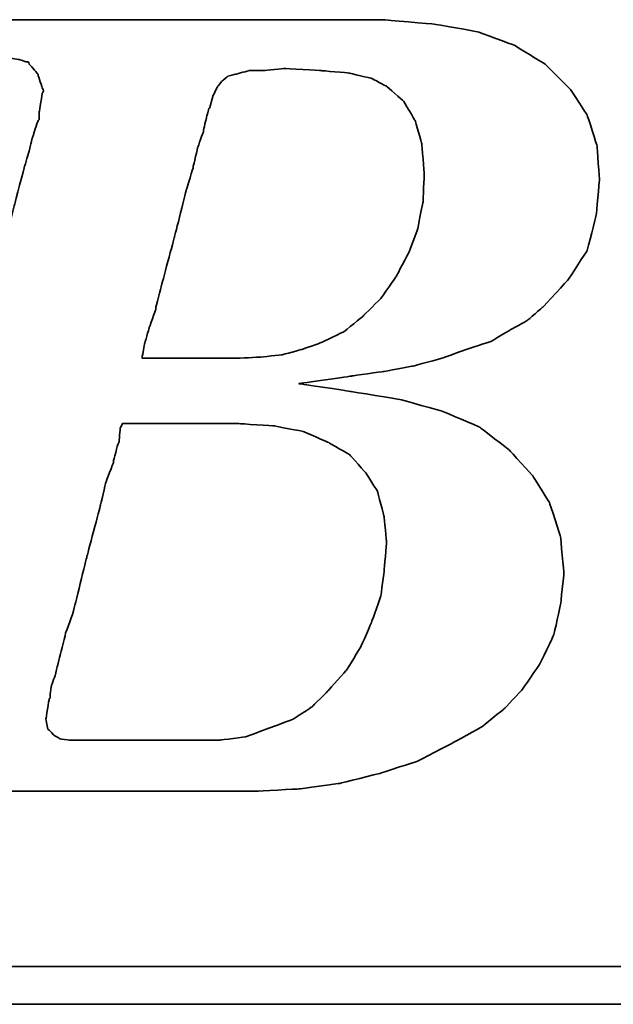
# Model space of a CAD drawing. Header units: inches. Extents: x 5 to 239, y 21 to 140.
# Tile 30 of 47: x 156.21 to 157.85, y 96.85 to 99.57. Entities that reach past the tile are written whole.
import ezdxf

# ---------------------------------------------------------------- set-up
doc = ezdxf.new("R2010")
doc.units = ezdxf.units.IN
doc.layers.add('DIM', color=4, linetype='Continuous')
doc.layers.add('layer 1', color=7, linetype='Continuous')

# ---------------------------------------------------------------- blocks, each defined once
blk = doc.blocks.new('TBI MOTION logo(完整正式版)')
at = {"layer": 'layer 1', "color": 22, "lineweight": 35}
for points, knots in [([(-64.65375, -6.86375), (-64.65375, -6.86375), (-64.84375, -7.29625), (-64.84375, -7.29625), (-64.84375, -7.29625), (-64.84375, -7.29625), (-64.86875, -7.34375), (-64.86875, -7.34375), (-64.86875, -7.34375), (-64.86875, -7.34375), (-64.86875, -7.36875), (-64.86875, -7.36875), (-64.86875, -7.36875), (-64.86875, -7.36875), (-65.15375, -7.65375), (-65.15375, -7.65375), (-65.15375, -7.65375), (-65.15375, -7.65375), (-65.17875, -7.65375), (-65.17875, -7.65375), (-65.17875, -7.65375), (-65.17875, -7.65375), (-65.20375, -7.67875), (-65.20375, -7.67875), (-65.20375, -7.67875), (-65.20375, -7.67875), (-65.58875, -7.87125), (-65.58875, -7.87125), (-65.58875, -7.87125), (-65.58875, -7.87125), (-65.63375, -7.87125), (-65.63375, -7.87125), (-65.63375, -7.87125), (-65.63375, -7.87125), (-65.65875, -7.89375), (-65.65875, -7.89375), (-65.65875, -7.89375), (-65.65875, -7.89375), (-66.09375, -7.94375), (-66.09375, -7.94375), (-66.09375, -7.94375), (-66.09375, -7.94375), (-66.11375, -7.94375), (-66.11375, -7.94375), (-66.11375, -7.94375), (-66.11375, -7.94375), (-66.16375, -7.94375), (-66.16375, -7.94375), (-66.16375, -7.94375), (-66.16375, -7.94375), (-66.30875, -7.94375), (-66.30875, -7.94375), (-66.30875, -7.94375), (-66.30875, -7.94375), (-66.69375, -7.94375), (-66.69375, -7.94375), (-66.69375, -7.94375), (-66.69375, -7.94375), (-67.07375, -7.94375), (-67.07375, -7.94375), (-67.07375, -7.94375), (-67.07375, -7.94375), (-67.12375, -7.94375), (-67.12375, -7.94375), (-67.12375, -7.94375), (-67.12375, -7.94375), (-67.12375, -7.96625), (-67.12375, -7.96625), (-67.12375, -7.96625), (-67.12375, -7.96625), (-67.14875, -7.99125), (-67.14875, -7.99125), (-67.14875, -7.99125), (-67.14875, -7.99125), (-67.24375, -8.34875), (-67.24375, -8.34875), (-67.24375, -8.34875), (-67.24375, -8.34875), (-67.31375, -8.68625), (-67.31375, -8.68625), (-67.31375, -8.68625), (-67.31375, -8.68625), (-67.26875, -8.68625), (-67.26875, -8.68625), (-67.26875, -8.68625), (-67.26875, -8.68625), (-67.07375, -8.68625), (-67.07375, -8.68625), (-67.07375, -8.68625), (-67.07375, -8.68625), (-66.54875, -8.68625), (-66.54875, -8.68625), (-66.54875, -8.68625), (-66.54875, -8.68625), (-65.82625, -8.68625), (-65.82625, -8.68625), (-65.82625, -8.68625), (-65.82625, -8.68625), (-65.01375, -8.68625), (-65.01375, -8.68625), (-65.01375, -8.68625), (-65.01375, -8.68625), (-64.05375, -8.68625), (-64.05375, -8.68625), (-64.05375, -8.68625), (-64.05375, -8.68625), (-62.08375, -8.68625), (-62.08375, -8.68625), (-62.08375, -8.68625), (-62.08375, -8.68625), (-60.06875, -8.68625), (-60.06875, -8.68625), (-60.06875, -8.68625), (-60.06875, -8.68625), (-59.10875, -8.68625), (-59.10875, -8.68625), (-59.10875, -8.68625), (-59.10875, -8.68625), (-58.29375, -8.68625), (-58.29375, -8.68625), (-58.29375, -8.68625), (-58.29375, -8.68625), (-57.57375, -8.68625), (-57.57375, -8.68625), (-57.57375, -8.68625), (-57.57375, -8.68625), (-57.04875, -8.68625), (-57.04875, -8.68625), (-57.04875, -8.68625), (-57.04875, -8.68625), (-56.85375, -8.68625), (-56.85375, -8.68625), (-56.85375, -8.68625), (-56.85375, -8.68625), (-56.70875, -8.68625), (-56.70875, -8.68625), (-56.70875, -8.68625), (-56.70875, -8.68625), (-56.61375, -8.68625), (-56.61375, -8.68625), (-56.61375, -8.68625), (-56.61375, -8.68625), (-56.56875, -8.68625), (-56.56875, -8.68625), (-56.56875, -8.68625), (-56.56875, -8.68625), (-55.65375, -8.63875), (-55.65375, -8.63875), (-55.65375, -8.63875), (-55.65375, -8.63875), (-54.76875, -8.51875), (-54.76875, -8.51875), (-54.76875, -8.51875), (-54.76875, -8.51875), (-53.90375, -8.30375), (-53.90375, -8.30375), (-53.90375, -8.30375), (-53.90375, -8.30375), (-53.08875, -8.03875), (-53.08875, -8.03875), (-53.08875, -8.03875), (-53.08875, -8.03875), (-52.34375, -7.65375), (-52.34375, -7.65375), (-52.34375, -7.65375), (-52.34375, -7.65375), (-51.69875, -7.29625), (-51.69875, -7.29625), (-51.69875, -7.29625), (-51.69875, -7.29625), (-51.21875, -6.91125), (-51.21875, -6.91125), (-51.21875, -6.91125), (-51.21875, -6.91125), (-50.83375, -6.50375), (-50.83375, -6.50375), (-50.83375, -6.50375), (-50.83375, -6.50375), (-50.44875, -5.94875), (-50.44875, -5.94875), (-50.44875, -5.94875), (-50.44875, -5.94875), (-50.13875, -5.30375), (-50.13875, -5.30375), (-50.13875, -5.30375), (-50.13875, -5.30375), (-49.99375, -4.65375), (-49.99375, -4.65375), (-49.99375, -4.65375), (-49.99375, -4.65375), (-49.92375, -3.98375), (-49.92375, -3.98375), (-49.92375, -3.98375), (-49.92375, -3.98375), (-49.99375, -3.19374), (-49.99375, -3.19374), (-49.99375, -3.19374), (-49.99375, -3.19374), (-50.23374, -2.44874), (-50.23374, -2.44874), (-50.23374, -2.44874), (-50.23374, -2.44874), (-50.59375, -1.87374), (-50.59375, -1.87374), (-50.59375, -1.87374), (-50.59375, -1.87374), (-51.09875, -1.31874), (-51.09875, -1.31874), (-51.09875, -1.31874), (-51.09875, -1.31874), (-51.74375, -0.81875), (-51.74375, -0.81875), (-51.74375, -0.81875), (-51.74375, -0.81875), (-52.53875, -0.48125), (-52.53875, -0.48125), (-52.53875, -0.48125), (-52.53875, -0.48125), (-53.47375, -0.21875), (-53.47375, -0.21875), (-53.47375, -0.21875), (-53.47375, -0.21875), (-54.52875, -0.04874), (-54.52875, -0.04874), (-54.52875, -0.04874), (-54.52875, -0.04874), (-55.65375, 0.12125), (-55.65375, 0.12125), (-55.65375, 0.12125), (-55.65375, 0.12125), (-54.50375, 0.28624), (-54.50375, 0.28624), (-54.50375, 0.28624), (-54.50375, 0.28624), (-53.83375, 0.38124), (-53.83375, 0.38124), (-53.83375, 0.38124), (-53.83375, 0.38124), (-53.18375, 0.50125), (-53.18375, 0.50125), (-53.18375, 0.50125), (-53.18375, 0.50125), (-52.55875, 0.66874), (-52.55875, 0.66874), (-52.55875, 0.66874), (-52.55875, 0.66874), (-52.03375, 0.86124), (-52.03375, 0.86124), (-52.03375, 0.86124), (-52.03375, 0.86124), (-51.50374, 1.03124), (-51.50374, 1.03124), (-51.50374, 1.03124), (-51.50374, 1.03124), (-51.09875, 1.27125), (-51.09875, 1.27125), (-51.09875, 1.27125), (-51.09875, 1.27125), (-50.71375, 1.48624), (-50.71375, 1.48624), (-50.71375, 1.48624), (-50.71375, 1.48624), (-50.37625, 1.77625), (-50.37625, 1.77625), (-50.37625, 1.77625), (-50.37625, 1.77625), (-49.82375, 2.37625), (-49.82375, 2.37625), (-49.82375, 2.37625), (-49.82375, 2.37625), (-49.41875, 2.99625), (-49.41875, 2.99625), (-49.41875, 2.99625), (-49.41875, 2.99625), (-49.22375, 3.76625), (-49.22375, 3.76625), (-49.22375, 3.76625), (-49.22375, 3.76625), (-49.15375, 4.50874), (-49.15375, 4.50874), (-49.15375, 4.50874), (-49.15375, 4.50874), (-49.20375, 5.25125), (-49.20375, 5.25125), (-49.20375, 5.25125), (-49.20375, 5.25125), (-49.41875, 5.92625), (-49.41875, 5.92625), (-49.41875, 5.92625), (-49.41875, 5.92625), (-49.77875, 6.47625), (-49.77875, 6.47625), (-49.77875, 6.47625), (-49.77875, 6.47625), (-50.33125, 7.02624), (-50.33125, 7.02624), (-50.33125, 7.02624), (-50.33125, 7.02624), (-51.00125, 7.43625), (-51.00125, 7.43625), (-51.00125, 7.43625), (-51.00125, 7.43625), (-51.79375, 7.72625), (-51.79375, 7.72625), (-51.79375, 7.72625), (-51.79375, 7.72625), (-52.72875, 7.89124), (-52.72875, 7.89124), (-52.72875, 7.89124), (-52.72875, 7.89124), (-53.83375, 7.98625), (-53.83375, 7.98625), (-53.83375, 7.98625), (-53.83375, 7.98625), (-53.92875, 7.98625), (-53.92875, 7.98625), (-53.92875, 7.98625), (-53.92875, 7.98625), (-54.26375, 7.98625), (-54.26375, 7.98625), (-54.26375, 7.98625), (-54.26375, 7.98625), (-54.74375, 7.98625), (-54.74375, 7.98625), (-54.74375, 7.98625), (-54.74375, 7.98625), (-55.36875, 7.98625), (-55.36875, 7.98625), (-55.36875, 7.98625), (-55.36875, 7.98625), (-56.13375, 7.98625), (-56.13375, 7.98625), (-56.13375, 7.98625), (-56.13375, 7.98625), (-56.94875, 7.98625), (-56.94875, 7.98625), (-56.94875, 7.98625), (-56.94875, 7.98625), (-58.77625, 7.98625), (-58.77625, 7.98625), (-58.77625, 7.98625), (-58.77625, 7.98625), (-60.59875, 7.98625), (-60.59875, 7.98625), (-60.59875, 7.98625), (-60.59875, 7.98625), (-61.41375, 7.98625), (-61.41375, 7.98625), (-61.41375, 7.98625), (-61.41375, 7.98625), (-62.17875, 7.98625), (-62.17875, 7.98625), (-62.17875, 7.98625), (-62.17875, 7.98625), (-62.80375, 7.98625), (-62.80375, 7.98625), (-62.80375, 7.98625), (-62.80375, 7.98625), (-63.30625, 7.98625), (-63.30625, 7.98625), (-63.30625, 7.98625), (-63.30625, 7.98625), (-63.57375, 7.98625), (-63.57375, 7.98625), (-63.57375, 7.98625), (-63.57375, 7.98625), (-63.57375, 7.96375), (-63.57375, 7.96375), (-63.57375, 7.96375), (-63.57375, 7.96375), (-63.59875, 7.94125), (-63.59875, 7.94125), (-63.59875, 7.94125), (-63.59875, 7.94125), (-63.69375, 7.55625), (-63.69375, 7.55625), (-63.69375, 7.55625), (-63.69375, 7.55625), (-63.76375, 7.24624), (-63.76375, 7.24624), (-63.76375, 7.24624), (-63.76375, 7.24624), (-63.23875, 7.24624), (-63.23875, 7.24624), (-63.23875, 7.24624), (-63.23875, 7.24624), (-62.75875, 7.24624), (-62.75875, 7.24624), (-62.75875, 7.24624), (-62.75875, 7.24624), (-62.61125, 7.24624), (-62.61125, 7.24624), (-62.61125, 7.24624), (-62.61125, 7.24624), (-62.56625, 7.24624), (-62.56625, 7.24624), (-62.56625, 7.24624), (-62.56625, 7.24624), (-62.22875, 7.24624), (-62.22875, 7.24624), (-62.22875, 7.24624), (-62.22875, 7.24624), (-62.20375, 7.24624), (-62.20375, 7.24624), (-62.20375, 7.24624), (-62.20375, 7.24624), (-62.17875, 7.21875), (-62.17875, 7.21875), (-62.17875, 7.21875), (-62.17875, 7.21875), (-61.96375, 7.17125), (-61.96375, 7.17125), (-61.96375, 7.17125), (-61.96375, 7.17125), (-61.72375, 7.12624), (-61.72375, 7.12624), (-61.72375, 7.12624), (-61.72375, 7.12624), (-61.70375, 7.12624), (-61.70375, 7.12624), (-61.70375, 7.12624), (-61.70375, 7.12624), (-61.55875, 7.07624), (-61.55875, 7.07624), (-61.55875, 7.07624), (-61.55875, 7.07624), (-61.50875, 7.07624), (-61.50875, 7.07624), (-61.50875, 7.07624), (-61.50875, 7.07624), (-61.48375, 7.02624), (-61.48375, 7.02624), (-61.48375, 7.02624), (-61.48375, 7.02624), (-61.31875, 6.83375), (-61.31875, 6.83375), (-61.31875, 6.83375), (-61.31875, 6.83375), (-61.29375, 6.81125), (-61.29375, 6.81125), (-61.29375, 6.81125), (-61.29375, 6.81125), (-61.29375, 6.78625), (-61.29375, 6.78625), (-61.29375, 6.78625), (-61.29375, 6.78625), (-61.19875, 6.50124), (-61.19875, 6.50124), (-61.19875, 6.50124), (-61.19875, 6.50124), (-61.17375, 6.45124), (-61.17375, 6.45124), (-61.17375, 6.45124), (-61.17375, 6.45124), (-61.19875, 6.40625), (-61.19875, 6.40625), (-61.19875, 6.40625), (-61.19875, 6.40625), (-61.26875, 5.99624), (-61.26875, 5.99624), (-61.26875, 5.99624), (-61.26875, 5.99624), (-61.26875, 5.85125), (-61.26875, 5.85125), (-61.26875, 5.85125), (-61.26875, 5.85125), (-61.26875, 5.82625), (-61.26875, 5.82625), (-61.26875, 5.82625), (-61.26875, 5.82625), (-61.29375, 5.80625), (-61.29375, 5.80625), (-61.29375, 5.80625), (-61.29375, 5.80625), (-61.34125, 5.66125), (-61.34125, 5.66125), (-61.34125, 5.66125), (-61.34125, 5.66125), (-61.41375, 5.44625), (-61.41375, 5.44625), (-61.41375, 5.44625), (-61.41375, 5.44625), (-61.48375, 5.15625), (-61.48375, 5.15625), (-61.48375, 5.15625), (-61.48375, 5.15625), (-61.58375, 4.82124), (-61.58375, 4.82124), (-61.58375, 4.82124), (-61.58375, 4.82124), (-61.79875, 4.00375), (-61.79875, 4.00375), (-61.79875, 4.00375), (-61.79875, 4.00375), (-62.05875, 2.99625), (-62.05875, 2.99625), (-62.05875, 2.99625), (-62.05875, 2.99625), (-62.34875, 1.91625), (-62.34875, 1.91625), (-62.34875, 1.91625), (-62.34875, 1.91625), (-62.97375, -0.41124), (-62.97375, -0.41124), (-62.97375, -0.41124), (-62.97375, -0.41124), (-63.59875, -2.75875), (-63.59875, -2.75875), (-63.59875, -2.75875), (-63.59875, -2.75875), (-63.88375, -3.86374), (-63.88375, -3.86374), (-63.88375, -3.86374), (-63.88375, -3.86374), (-64.14875, -4.82374), (-64.14875, -4.82374), (-64.14875, -4.82374), (-64.14875, -4.82374), (-64.36375, -5.64125), (-64.36375, -5.64125), (-64.36375, -5.64125), (-64.36375, -5.64125), (-64.43625, -5.97625), (-64.43625, -5.97625), (-64.43625, -5.97625), (-64.43625, -5.97625), (-64.50875, -6.28625), (-64.50875, -6.28625), (-64.50875, -6.28625), (-64.50875, -6.28625), (-64.50875, -6.30875), (-64.50875, -6.30875), (-64.50875, -6.30875), (-64.50875, -6.30875), (-64.57875, -6.50375), (-64.57875, -6.50375), (-64.57875, -6.50375), (-64.57875, -6.50375), (-64.62875, -6.69625), (-64.62875, -6.69625), (-64.62875, -6.69625), (-64.62875, -6.69625), (-64.62875, -6.76875), (-64.62875, -6.76875), (-64.62875, -6.76875), (-64.62875, -6.76875), (-64.62875, -6.81375), (-64.62875, -6.81375), (-64.62875, -6.81375), (-64.62875, -6.81375), (-64.62875, -6.83875), (-64.62875, -6.83875), (-64.62875, -6.83875), (-64.62875, -6.83875), (-64.65375, -6.86375), (-64.65375, -6.86375)], [0, 0, 0, 0, 0.00719424, 0.00719424, 0.00719424, 0.00719425, 0.01438849, 0.01438849, 0.01438849, 0.0143885, 0.02158273, 0.02158273, 0.02158273, 0.02158274, 0.02877698, 0.02877698, 0.02877698, 0.02877699, 0.03597122, 0.03597122, 0.03597122, 0.03597123, 0.04316547, 0.04316547, 0.04316547, 0.04316548, 0.05035971, 0.05035971, 0.05035971, 0.05035972, 0.05755396, 0.05755396, 0.05755396, 0.05755397, 0.0647482, 0.0647482, 0.0647482, 0.06474821, 0.07194245, 0.07194245, 0.07194245, 0.07194246, 0.07913669, 0.07913669, 0.07913669, 0.0791367, 0.08633094, 0.08633094, 0.08633094, 0.08633095, 0.09352518, 0.09352518, 0.09352518, 0.09352519, 0.10071942, 0.10071942, 0.10071942, 0.10071943, 0.10791367, 0.10791367, 0.10791367, 0.10791368, 0.11510791, 0.11510791, 0.11510791, 0.11510792, 0.12230216, 0.12230216, 0.12230216, 0.12230217, 0.1294964, 0.1294964, 0.1294964, 0.12949641, 0.13669065, 0.13669065, 0.13669065, 0.13669066, 0.14388489, 0.14388489, 0.14388489, 0.1438849, 0.15107914, 0.15107914, 0.15107914, 0.15107915, 0.15827338, 0.15827338, 0.15827338, 0.15827339, 0.16546763, 0.16546763, 0.16546763, 0.16546764, 0.17266187, 0.17266187, 0.17266187, 0.17266188, 0.17985612, 0.17985612, 0.17985612, 0.17985613, 0.18705036, 0.18705036, 0.18705036, 0.18705037, 0.1942446, 0.1942446, 0.1942446, 0.19424461, 0.20143885, 0.20143885, 0.20143885, 0.20143886, 0.20863309, 0.20863309, 0.20863309, 0.2086331, 0.21582734, 0.21582734, 0.21582734, 0.21582735, 0.22302158, 0.22302158, 0.22302158, 0.22302159, 0.23021583, 0.23021583, 0.23021583, 0.23021584, 0.23741007, 0.23741007, 0.23741007, 0.23741008, 0.24460432, 0.24460432, 0.24460432, 0.24460433, 0.25179856, 0.25179856, 0.25179856, 0.25179857, 0.25899281, 0.25899281, 0.25899281, 0.25899282, 0.26618705, 0.26618705, 0.26618705, 0.26618706, 0.27338129, 0.27338129, 0.27338129, 0.2733813, 0.28057554, 0.28057554, 0.28057554, 0.28057555, 0.28776978, 0.28776978, 0.28776978, 0.28776979, 0.29496403, 0.29496403, 0.29496403, 0.29496404, 0.30215827, 0.30215827, 0.30215827, 0.30215828, 0.30935252, 0.30935252, 0.30935252, 0.30935253, 0.31654676, 0.31654676, 0.31654676, 0.31654677, 0.32374101, 0.32374101, 0.32374101, 0.32374102, 0.33093525, 0.33093525, 0.33093525, 0.33093526, 0.3381295, 0.3381295, 0.3381295, 0.33812951, 0.34532374, 0.34532374, 0.34532374, 0.34532375, 0.35251799, 0.35251799, 0.35251799, 0.352518, 0.35971223, 0.35971223, 0.35971223, 0.35971224, 0.36690647, 0.36690647, 0.36690647, 0.36690648, 0.37410072, 0.37410072, 0.37410072, 0.37410073, 0.38129496, 0.38129496, 0.38129496, 0.38129497, 0.38848921, 0.38848921, 0.38848921, 0.38848922, 0.39568345, 0.39568345, 0.39568345, 0.39568346, 0.4028777, 0.4028777, 0.4028777, 0.40287771, 0.41007194, 0.41007194, 0.41007194, 0.41007195, 0.41726619, 0.41726619, 0.41726619, 0.4172662, 0.42446043, 0.42446043, 0.42446043, 0.42446044, 0.43165468, 0.43165468, 0.43165468, 0.43165469, 0.43884892, 0.43884892, 0.43884892, 0.43884893, 0.44604317, 0.44604317, 0.44604317, 0.44604318, 0.45323741, 0.45323741, 0.45323741, 0.45323742, 0.46043165, 0.46043165, 0.46043165, 0.46043166, 0.4676259, 0.4676259, 0.4676259, 0.46762591, 0.47482014, 0.47482014, 0.47482014, 0.47482015, 0.48201439, 0.48201439, 0.48201439, 0.4820144, 0.48920863, 0.48920863, 0.48920863, 0.48920864, 0.49640288, 0.49640288, 0.49640288, 0.49640289, 0.50359712, 0.50359712, 0.50359712, 0.50359713, 0.51079137, 0.51079137, 0.51079137, 0.51079138, 0.51798561, 0.51798561, 0.51798561, 0.51798562, 0.52517986, 0.52517986, 0.52517986, 0.52517987, 0.5323741, 0.5323741, 0.5323741, 0.53237411, 0.53956835, 0.53956835, 0.53956835, 0.53956836, 0.54676259, 0.54676259, 0.54676259, 0.5467626, 0.55395683, 0.55395683, 0.55395683, 0.55395684, 0.56115108, 0.56115108, 0.56115108, 0.56115109, 0.56834532, 0.56834532, 0.56834532, 0.56834533, 0.57553957, 0.57553957, 0.57553957, 0.57553958, 0.58273381, 0.58273381, 0.58273381, 0.58273382, 0.58992806, 0.58992806, 0.58992806, 0.58992807, 0.5971223, 0.5971223, 0.5971223, 0.59712231, 0.60431655, 0.60431655, 0.60431655, 0.60431656, 0.61151079, 0.61151079, 0.61151079, 0.6115108, 0.61870504, 0.61870504, 0.61870504, 0.61870505, 0.62589928, 0.62589928, 0.62589928, 0.62589929, 0.63309353, 0.63309353, 0.63309353, 0.63309354, 0.64028777, 0.64028777, 0.64028777, 0.64028778, 0.64748201, 0.64748201, 0.64748201, 0.64748202, 0.65467626, 0.65467626, 0.65467626, 0.65467627, 0.6618705, 0.6618705, 0.6618705, 0.66187051, 0.66906475, 0.66906475, 0.66906475, 0.66906476, 0.67625899, 0.67625899, 0.67625899, 0.676259, 0.68345324, 0.68345324, 0.68345324, 0.68345325, 0.69064748, 0.69064748, 0.69064748, 0.69064749, 0.69784173, 0.69784173, 0.69784173, 0.69784174, 0.70503597, 0.70503597, 0.70503597, 0.70503598, 0.71223022, 0.71223022, 0.71223022, 0.71223023, 0.71942446, 0.71942446, 0.71942446, 0.71942447, 0.72661871, 0.72661871, 0.72661871, 0.72661872, 0.73381295, 0.73381295, 0.73381295, 0.73381296, 0.74100719, 0.74100719, 0.74100719, 0.7410072, 0.74820144, 0.74820144, 0.74820144, 0.74820145, 0.75539568, 0.75539568, 0.75539568, 0.75539569, 0.76258993, 0.76258993, 0.76258993, 0.76258994, 0.76978417, 0.76978417, 0.76978417, 0.76978418, 0.77697842, 0.77697842, 0.77697842, 0.77697843, 0.78417266, 0.78417266, 0.78417266, 0.78417267, 0.79136691, 0.79136691, 0.79136691, 0.79136692, 0.79856115, 0.79856115, 0.79856115, 0.79856116, 0.8057554, 0.8057554, 0.8057554, 0.80575541, 0.81294964, 0.81294964, 0.81294964, 0.81294965, 0.82014388, 0.82014388, 0.82014388, 0.82014389, 0.82733813, 0.82733813, 0.82733813, 0.82733814, 0.83453237, 0.83453237, 0.83453237, 0.83453238, 0.84172662, 0.84172662, 0.84172662, 0.84172663, 0.84892086, 0.84892086, 0.84892086, 0.84892087, 0.85611511, 0.85611511, 0.85611511, 0.85611512, 0.86330935, 0.86330935, 0.86330935, 0.86330936, 0.8705036, 0.8705036, 0.8705036, 0.87050361, 0.87769784, 0.87769784, 0.87769784, 0.87769785, 0.88489209, 0.88489209, 0.88489209, 0.8848921, 0.89208633, 0.89208633, 0.89208633, 0.89208634, 0.89928058, 0.89928058, 0.89928058, 0.89928059, 0.90647482, 0.90647482, 0.90647482, 0.90647483, 0.91366906, 0.91366906, 0.91366906, 0.91366907, 0.92086331, 0.92086331, 0.92086331, 0.92086332, 0.92805755, 0.92805755, 0.92805755, 0.92805756, 0.9352518, 0.9352518, 0.9352518, 0.93525181, 0.94244604, 0.94244604, 0.94244604, 0.94244605, 0.94964029, 0.94964029, 0.94964029, 0.9496403, 0.95683453, 0.95683453, 0.95683453, 0.95683454, 0.96402878, 0.96402878, 0.96402878, 0.96402879, 0.97122302, 0.97122302, 0.97122302, 0.97122303, 0.97841727, 0.97841727, 0.97841727, 0.97841728, 0.98561151, 0.98561151, 0.98561151, 0.98561152, 0.99280576, 0.99280576, 0.99280576, 0.99280577, 1, 1, 1, 1]), ([(-57.50375, 6.35625), (-57.50375, 6.35625), (-57.57375, 6.11625), (-57.57375, 6.11625), (-57.57375, 6.11625), (-57.57375, 6.11625), (-57.57375, 6.09125), (-57.57375, 6.09125), (-57.57375, 6.09125), (-57.57375, 6.09125), (-57.59875, 6.06625), (-57.59875, 6.06625), (-57.59875, 6.06625), (-57.59875, 6.06625), (-57.64875, 5.87625), (-57.64875, 5.87625), (-57.64875, 5.87625), (-57.64875, 5.87625), (-57.71875, 5.58875), (-57.71875, 5.58875), (-57.71875, 5.58875), (-57.71875, 5.58875), (-57.71875, 5.56625), (-57.71875, 5.56625), (-57.71875, 5.56625), (-57.71875, 5.56625), (-57.83875, 5.23125), (-57.83875, 5.23125), (-57.83875, 5.23125), (-57.83875, 5.23125), (-57.93625, 4.82124), (-57.93625, 4.82124), (-57.93625, 4.82124), (-57.93625, 4.82124), (-57.93625, 4.79624), (-57.93625, 4.79624), (-57.93625, 4.79624), (-57.93625, 4.79624), (-58.07875, 4.34125), (-58.07875, 4.34125), (-58.07875, 4.34125), (-58.07875, 4.34125), (-58.34375, 3.28625), (-58.34375, 3.28625), (-58.34375, 3.28625), (-58.34375, 3.28625), (-58.62875, 2.23124), (-58.62875, 2.23124), (-58.62875, 2.23124), (-58.62875, 2.23124), (-58.74875, 1.75125), (-58.74875, 1.75125), (-58.74875, 1.75125), (-58.74875, 1.75125), (-58.74875, 1.72625), (-58.74875, 1.72625), (-58.74875, 1.72625), (-58.74875, 1.72625), (-58.89375, 1.31625), (-58.89375, 1.31625), (-58.89375, 1.31625), (-58.89375, 1.31625), (-58.98875, 0.98124), (-58.98875, 0.98124), (-58.98875, 0.98124), (-58.98875, 0.98124), (-59.03875, 0.71625), (-59.03875, 0.71625), (-59.03875, 0.71625), (-59.03875, 0.71625), (-59.03875, 0.66874), (-59.03875, 0.66874), (-59.03875, 0.66874), (-59.03875, 0.66874), (-58.91875, 0.66874), (-58.91875, 0.66874), (-58.91875, 0.66874), (-58.91875, 0.66874), (-58.53375, 0.66874), (-58.53375, 0.66874), (-58.53375, 0.66874), (-58.53375, 0.66874), (-58.10375, 0.66874), (-58.10375, 0.66874), (-58.10375, 0.66874), (-58.10375, 0.66874), (-57.66875, 0.66874), (-57.66875, 0.66874), (-57.66875, 0.66874), (-57.66875, 0.66874), (-57.33375, 0.66874), (-57.33375, 0.66874), (-57.33375, 0.66874), (-57.33375, 0.66874), (-57.09375, 0.66874), (-57.09375, 0.66874), (-57.09375, 0.66874), (-57.09375, 0.66874), (-56.99875, 0.66874), (-56.99875, 0.66874), (-56.99875, 0.66874), (-56.99875, 0.66874), (-56.49375, 0.69374), (-56.49375, 0.69374), (-56.49375, 0.69374), (-56.49375, 0.69374), (-56.01375, 0.74374), (-56.01375, 0.74374), (-56.01375, 0.74374), (-56.01375, 0.74374), (-55.58375, 0.86124), (-55.58375, 0.86124), (-55.58375, 0.86124), (-55.58375, 0.86124), (-55.17375, 1.00624), (-55.17375, 1.00624), (-55.17375, 1.00624), (-55.17375, 1.00624), (-54.67375, 1.24625), (-54.67375, 1.24625), (-54.67375, 1.24625), (-54.67375, 1.24625), (-54.26375, 1.58124), (-54.26375, 1.58124), (-54.26375, 1.58124), (-54.26375, 1.58124), (-53.87875, 1.96374), (-53.87875, 1.96374), (-53.87875, 1.96374), (-53.87875, 1.96374), (-53.54375, 2.44625), (-53.54375, 2.44625), (-53.54375, 2.44625), (-53.54375, 2.44625), (-53.27875, 2.95125), (-53.27875, 2.95125), (-53.27875, 2.95125), (-53.27875, 2.95125), (-53.08875, 3.45124), (-53.08875, 3.45124), (-53.08875, 3.45124), (-53.08875, 3.45124), (-52.96875, 4.05124), (-52.96875, 4.05124), (-52.96875, 4.05124), (-52.96875, 4.05124), (-52.94375, 4.65125), (-52.94375, 4.65125), (-52.94375, 4.65125), (-52.94375, 4.65125), (-52.99375, 5.30125), (-52.99375, 5.30125), (-52.99375, 5.30125), (-52.99375, 5.30125), (-53.13875, 5.80625), (-53.13875, 5.80625), (-53.13875, 5.80625), (-53.13875, 5.80625), (-53.39875, 6.23625), (-53.39875, 6.23625), (-53.39875, 6.23625), (-53.39875, 6.23625), (-53.75875, 6.54875), (-53.75875, 6.54875), (-53.75875, 6.54875), (-53.75875, 6.54875), (-54.07375, 6.71625), (-54.07375, 6.71625), (-54.07375, 6.71625), (-54.07375, 6.71625), (-54.57375, 6.83375), (-54.57375, 6.83375), (-54.57375, 6.83375), (-54.57375, 6.83375), (-55.17375, 6.88625), (-55.17375, 6.88625), (-55.17375, 6.88625), (-55.17375, 6.88625), (-55.96875, 6.93125), (-55.96875, 6.93125), (-55.96875, 6.93125), (-55.96875, 6.93125), (-56.39875, 6.88625), (-56.39875, 6.88625), (-56.39875, 6.88625), (-56.39875, 6.88625), (-56.42125, 6.88625), (-56.42125, 6.88625), (-56.42125, 6.88625), (-56.42125, 6.88625), (-56.73375, 6.88625), (-56.73375, 6.88625), (-56.73375, 6.88625), (-56.73375, 6.88625), (-56.99875, 6.81125), (-56.99875, 6.81125), (-56.99875, 6.81125), (-56.99875, 6.81125), (-57.02375, 6.81125), (-57.02375, 6.81125), (-57.02375, 6.81125), (-57.02375, 6.81125), (-57.18875, 6.76625), (-57.18875, 6.76625), (-57.18875, 6.76625), (-57.18875, 6.76625), (-57.30875, 6.66625), (-57.30875, 6.66625), (-57.30875, 6.66625), (-57.30875, 6.66625), (-57.40875, 6.54875), (-57.40875, 6.54875), (-57.40875, 6.54875), (-57.40875, 6.54875), (-57.50375, 6.35625), (-57.50375, 6.35625)], [0, 0, 0, 0, 0.01851852, 0.01851852, 0.01851852, 0.01851853, 0.03703704, 0.03703704, 0.03703704, 0.03703705, 0.05555556, 0.05555556, 0.05555556, 0.05555557, 0.07407407, 0.07407407, 0.07407407, 0.07407408, 0.09259259, 0.09259259, 0.09259259, 0.0925926, 0.11111111, 0.11111111, 0.11111111, 0.11111112, 0.12962963, 0.12962963, 0.12962963, 0.12962964, 0.14814815, 0.14814815, 0.14814815, 0.14814816, 0.16666667, 0.16666667, 0.16666667, 0.16666668, 0.18518519, 0.18518519, 0.18518519, 0.1851852, 0.2037037, 0.2037037, 0.2037037, 0.20370371, 0.22222222, 0.22222222, 0.22222222, 0.22222223, 0.24074074, 0.24074074, 0.24074074, 0.24074075, 0.25925926, 0.25925926, 0.25925926, 0.25925927, 0.27777778, 0.27777778, 0.27777778, 0.27777779, 0.2962963, 0.2962963, 0.2962963, 0.29629631, 0.31481481, 0.31481481, 0.31481481, 0.31481482, 0.33333333, 0.33333333, 0.33333333, 0.33333334, 0.35185185, 0.35185185, 0.35185185, 0.35185186, 0.37037037, 0.37037037, 0.37037037, 0.37037038, 0.38888889, 0.38888889, 0.38888889, 0.3888889, 0.40740741, 0.40740741, 0.40740741, 0.40740742, 0.42592593, 0.42592593, 0.42592593, 0.42592594, 0.44444444, 0.44444444, 0.44444444, 0.44444445, 0.46296296, 0.46296296, 0.46296296, 0.46296297, 0.48148148, 0.48148148, 0.48148148, 0.48148149, 0.5, 0.5, 0.5, 0.50000001, 0.51851852, 0.51851852, 0.51851852, 0.51851853, 0.53703704, 0.53703704, 0.53703704, 0.53703705, 0.55555556, 0.55555556, 0.55555556, 0.55555557, 0.57407407, 0.57407407, 0.57407407, 0.57407408, 0.59259259, 0.59259259, 0.59259259, 0.5925926, 0.61111111, 0.61111111, 0.61111111, 0.61111112, 0.62962963, 0.62962963, 0.62962963, 0.62962964, 0.64814815, 0.64814815, 0.64814815, 0.64814816, 0.66666667, 0.66666667, 0.66666667, 0.66666668, 0.68518519, 0.68518519, 0.68518519, 0.6851852, 0.7037037, 0.7037037, 0.7037037, 0.70370371, 0.72222222, 0.72222222, 0.72222222, 0.72222223, 0.74074074, 0.74074074, 0.74074074, 0.74074075, 0.75925926, 0.75925926, 0.75925926, 0.75925927, 0.77777778, 0.77777778, 0.77777778, 0.77777779, 0.7962963, 0.7962963, 0.7962963, 0.79629631, 0.81481481, 0.81481481, 0.81481481, 0.81481482, 0.83333333, 0.83333333, 0.83333333, 0.83333334, 0.85185185, 0.85185185, 0.85185185, 0.85185186, 0.87037037, 0.87037037, 0.87037037, 0.87037038, 0.88888889, 0.88888889, 0.88888889, 0.8888889, 0.90740741, 0.90740741, 0.90740741, 0.90740742, 0.92592593, 0.92592593, 0.92592593, 0.92592594, 0.94444444, 0.94444444, 0.94444444, 0.94444445, 0.96296296, 0.96296296, 0.96296296, 0.96296297, 0.98148148, 0.98148148, 0.98148148, 0.98148149, 1, 1, 1, 1]), ([(-61.03125, -6.57375), (-61.03125, -6.57375), (-61.03125, -6.67125), (-61.03125, -6.67125), (-61.03125, -6.67125), (-61.03125, -6.67125), (-61.05375, -6.69625), (-61.05375, -6.69625), (-61.05375, -6.69625), (-61.05375, -6.69625), (-61.12375, -7.12875), (-61.12375, -7.12875), (-61.12375, -7.12875), (-61.12375, -7.12875), (-61.07875, -7.34375), (-61.07875, -7.34375), (-61.07875, -7.34375), (-61.07875, -7.34375), (-60.93375, -7.48875), (-60.93375, -7.48875), (-60.93375, -7.48875), (-60.93375, -7.48875), (-60.81375, -7.55625), (-60.81375, -7.55625), (-60.81375, -7.55625), (-60.81375, -7.55625), (-60.62375, -7.58375), (-60.62375, -7.58375), (-60.62375, -7.58375), (-60.62375, -7.58375), (-60.30875, -7.58375), (-60.30875, -7.58375), (-60.30875, -7.58375), (-60.30875, -7.58375), (-59.97375, -7.58375), (-59.97375, -7.58375), (-59.97375, -7.58375), (-59.97375, -7.58375), (-59.87875, -7.58375), (-59.87875, -7.58375), (-59.87875, -7.58375), (-59.87875, -7.58375), (-59.63625, -7.58375), (-59.63625, -7.58375), (-59.63625, -7.58375), (-59.63625, -7.58375), (-58.96875, -7.58375), (-58.96875, -7.58375), (-58.96875, -7.58375), (-58.96875, -7.58375), (-58.29375, -7.58375), (-58.29375, -7.58375), (-58.29375, -7.58375), (-58.29375, -7.58375), (-58.05375, -7.58375), (-58.05375, -7.58375), (-58.05375, -7.58375), (-58.05375, -7.58375), (-57.98375, -7.58375), (-57.98375, -7.58375), (-57.98375, -7.58375), (-57.98375, -7.58375), (-57.35875, -7.58375), (-57.35875, -7.58375), (-57.35875, -7.58375), (-57.35875, -7.58375), (-56.78375, -7.50875), (-56.78375, -7.50875), (-56.78375, -7.50875), (-56.78375, -7.50875), (-56.27875, -7.31875), (-56.27875, -7.31875), (-56.27875, -7.31875), (-56.27875, -7.31875), (-55.77375, -7.12875), (-55.77375, -7.12875), (-55.77375, -7.12875), (-55.77375, -7.12875), (-55.36875, -6.86375), (-55.36875, -6.86375), (-55.36875, -6.86375), (-55.36875, -6.86375), (-55.00875, -6.50375), (-55.00875, -6.50375), (-55.00875, -6.50375), (-55.00875, -6.50375), (-54.62375, -6.06875), (-54.62375, -6.06875), (-54.62375, -6.06875), (-54.62375, -6.06875), (-54.31375, -5.56875), (-54.31375, -5.56875), (-54.31375, -5.56875), (-54.31375, -5.56875), (-54.07375, -5.01625), (-54.07375, -5.01625), (-54.07375, -5.01625), (-54.07375, -5.01625), (-53.87875, -4.46374), (-53.87875, -4.46374), (-53.87875, -4.46374), (-53.87875, -4.46374), (-53.80875, -3.91375), (-53.80875, -3.91375), (-53.80875, -3.91375), (-53.80875, -3.91375), (-53.75875, -3.31375), (-53.75875, -3.31375), (-53.75875, -3.31375), (-53.75875, -3.31375), (-53.80875, -2.75875), (-53.80875, -2.75875), (-53.80875, -2.75875), (-53.80875, -2.75875), (-53.95375, -2.20875), (-53.95375, -2.20875), (-53.95375, -2.20875), (-53.95375, -2.20875), (-54.19375, -1.82625), (-54.19375, -1.82625), (-54.19375, -1.82625), (-54.19375, -1.82625), (-54.55375, -1.41875), (-54.55375, -1.41875), (-54.55375, -1.41875), (-54.55375, -1.41875), (-55.00875, -1.15125), (-55.00875, -1.15125), (-55.00875, -1.15125), (-55.00875, -1.15125), (-55.56125, -0.91375), (-55.56125, -0.91375), (-55.56125, -0.91375), (-55.56125, -0.91375), (-56.18125, -0.79375), (-56.18125, -0.79375), (-56.18125, -0.79375), (-56.18125, -0.79375), (-56.94875, -0.74374), (-56.94875, -0.74374), (-56.94875, -0.74374), (-56.94875, -0.74374), (-56.99875, -0.74374), (-56.99875, -0.74374), (-56.99875, -0.74374), (-56.99875, -0.74374), (-57.09375, -0.74374), (-57.09375, -0.74374), (-57.09375, -0.74374), (-57.09375, -0.74374), (-57.38375, -0.74374), (-57.38375, -0.74374), (-57.38375, -0.74374), (-57.38375, -0.74374), (-57.76875, -0.74374), (-57.76875, -0.74374), (-57.76875, -0.74374), (-57.76875, -0.74374), (-58.24625, -0.74374), (-58.24625, -0.74374), (-58.24625, -0.74374), (-58.24625, -0.74374), (-58.72875, -0.74374), (-58.72875, -0.74374), (-58.72875, -0.74374), (-58.72875, -0.74374), (-59.20875, -0.74374), (-59.20875, -0.74374), (-59.20875, -0.74374), (-59.20875, -0.74374), (-59.46875, -0.74374), (-59.46875, -0.74374), (-59.46875, -0.74374), (-59.46875, -0.74374), (-59.51625, -0.83875), (-59.51625, -0.83875), (-59.51625, -0.83875), (-59.51625, -0.83875), (-59.54375, -1.15125), (-59.54375, -1.15125), (-59.54375, -1.15125), (-59.54375, -1.15125), (-59.56375, -1.17874), (-59.56375, -1.17874), (-59.56375, -1.17874), (-59.56375, -1.17874), (-59.66375, -1.55875), (-59.66375, -1.55875), (-59.66375, -1.55875), (-59.66375, -1.55875), (-59.66375, -1.58375), (-59.66375, -1.58375), (-59.66375, -1.58375), (-59.66375, -1.58375), (-59.82875, -2.01874), (-59.82875, -2.01874), (-59.82875, -2.01874), (-59.82875, -2.01874), (-59.94875, -2.52125), (-59.94875, -2.52125), (-59.94875, -2.52125), (-59.94875, -2.52125), (-60.23875, -3.62375), (-60.23875, -3.62375), (-60.23875, -3.62375), (-60.23875, -3.62375), (-60.52375, -4.77624), (-60.52375, -4.77624), (-60.52375, -4.77624), (-60.52375, -4.77624), (-60.52375, -4.79874), (-60.52375, -4.79874), (-60.52375, -4.79874), (-60.52375, -4.79874), (-60.69125, -5.25375), (-60.69125, -5.25375), (-60.69125, -5.25375), (-60.69125, -5.25375), (-60.81375, -5.73625), (-60.81375, -5.73625), (-60.81375, -5.73625), (-60.81375, -5.73625), (-60.90875, -6.11875), (-60.90875, -6.11875), (-60.90875, -6.11875), (-60.90875, -6.11875), (-60.90875, -6.14375), (-60.90875, -6.14375), (-60.90875, -6.14375), (-60.90875, -6.14375), (-61.00375, -6.40875), (-61.00375, -6.40875), (-61.00375, -6.40875), (-61.00375, -6.40875), (-61.03125, -6.57375), (-61.03125, -6.57375)], [0, 0, 0, 0, 0.01694915, 0.01694915, 0.01694915, 0.01694916, 0.03389831, 0.03389831, 0.03389831, 0.03389832, 0.05084746, 0.05084746, 0.05084746, 0.05084747, 0.06779661, 0.06779661, 0.06779661, 0.06779662, 0.08474576, 0.08474576, 0.08474576, 0.08474577, 0.10169492, 0.10169492, 0.10169492, 0.10169493, 0.11864407, 0.11864407, 0.11864407, 0.11864408, 0.13559322, 0.13559322, 0.13559322, 0.13559323, 0.15254237, 0.15254237, 0.15254237, 0.15254238, 0.16949153, 0.16949153, 0.16949153, 0.16949154, 0.18644068, 0.18644068, 0.18644068, 0.18644069, 0.20338983, 0.20338983, 0.20338983, 0.20338984, 0.22033898, 0.22033898, 0.22033898, 0.22033899, 0.23728814, 0.23728814, 0.23728814, 0.23728815, 0.25423729, 0.25423729, 0.25423729, 0.2542373, 0.27118644, 0.27118644, 0.27118644, 0.27118645, 0.28813559, 0.28813559, 0.28813559, 0.2881356, 0.30508475, 0.30508475, 0.30508475, 0.30508476, 0.3220339, 0.3220339, 0.3220339, 0.32203391, 0.33898305, 0.33898305, 0.33898305, 0.33898306, 0.3559322, 0.3559322, 0.3559322, 0.35593221, 0.37288136, 0.37288136, 0.37288136, 0.37288137, 0.38983051, 0.38983051, 0.38983051, 0.38983052, 0.40677966, 0.40677966, 0.40677966, 0.40677967, 0.42372881, 0.42372881, 0.42372881, 0.42372882, 0.44067797, 0.44067797, 0.44067797, 0.44067798, 0.45762712, 0.45762712, 0.45762712, 0.45762713, 0.47457627, 0.47457627, 0.47457627, 0.47457628, 0.49152542, 0.49152542, 0.49152542, 0.49152543, 0.50847458, 0.50847458, 0.50847458, 0.50847459, 0.52542373, 0.52542373, 0.52542373, 0.52542374, 0.54237288, 0.54237288, 0.54237288, 0.54237289, 0.55932203, 0.55932203, 0.55932203, 0.55932204, 0.57627119, 0.57627119, 0.57627119, 0.5762712, 0.59322034, 0.59322034, 0.59322034, 0.59322035, 0.61016949, 0.61016949, 0.61016949, 0.6101695, 0.62711864, 0.62711864, 0.62711864, 0.62711865, 0.6440678, 0.6440678, 0.6440678, 0.64406781, 0.66101695, 0.66101695, 0.66101695, 0.66101696, 0.6779661, 0.6779661, 0.6779661, 0.67796611, 0.69491525, 0.69491525, 0.69491525, 0.69491526, 0.71186441, 0.71186441, 0.71186441, 0.71186442, 0.72881356, 0.72881356, 0.72881356, 0.72881357, 0.74576271, 0.74576271, 0.74576271, 0.74576272, 0.76271186, 0.76271186, 0.76271186, 0.76271187, 0.77966102, 0.77966102, 0.77966102, 0.77966103, 0.79661017, 0.79661017, 0.79661017, 0.79661018, 0.81355932, 0.81355932, 0.81355932, 0.81355933, 0.83050847, 0.83050847, 0.83050847, 0.83050848, 0.84745763, 0.84745763, 0.84745763, 0.84745764, 0.86440678, 0.86440678, 0.86440678, 0.86440679, 0.88135593, 0.88135593, 0.88135593, 0.88135594, 0.89830508, 0.89830508, 0.89830508, 0.89830509, 0.91525424, 0.91525424, 0.91525424, 0.91525425, 0.93220339, 0.93220339, 0.93220339, 0.9322034, 0.94915254, 0.94915254, 0.94915254, 0.94915255, 0.96610169, 0.96610169, 0.96610169, 0.9661017, 0.98305085, 0.98305085, 0.98305085, 0.98305086, 1, 1, 1, 1]), ([(75.90875, -9.47875), (75.90875, -9.47875), (75.90875, -12.28625), (75.90875, -12.28625), (75.90875, -12.28625), (75.90875, -12.28625), (75.90875, -12.47875), (75.90875, -12.47875), (75.90875, -12.47875), (75.90875, -12.47875), (75.71625, -12.47875), (75.71625, -12.47875), (75.71625, -12.47875), (75.71625, -12.47875), (-88.32875, -12.47875), (-88.32875, -12.47875), (-88.32875, -12.47875), (-88.32875, -12.47875), (-88.32875, -13.29375), (-88.32875, -13.29375), (-88.32875, -13.29375), (-88.32875, -13.29375), (82.89125, -13.29375), (82.89125, -13.29375), (82.89125, -13.29375), (82.89125, -13.29375), (75.90875, -9.47875), (75.90875, -9.47875)], [0, 0, 0, 0, 0.14285714, 0.14285714, 0.14285714, 0.14285715, 0.28571429, 0.28571429, 0.28571429, 0.2857143, 0.42857143, 0.42857143, 0.42857143, 0.42857144, 0.57142857, 0.57142857, 0.57142857, 0.57142858, 0.71428571, 0.71428571, 0.71428571, 0.71428572, 0.85714286, 0.85714286, 0.85714286, 0.85714287, 1, 1, 1, 1])]:
    blk.add_open_spline(points, degree=3, knots=knots, dxfattribs=at)

msp = doc.modelspace()

# ---------------------------------------------------------------- block references
at = {"layer": 'DIM', "xscale": 0.1275750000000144, "yscale": 0.1275750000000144, "zscale": 0.1275750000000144}
msp.add_blockref('TBI MOTION logo(完整正式版)', (164.0782, 98.5467), dxfattribs=at)

doc.saveas('drawing.dxf')
